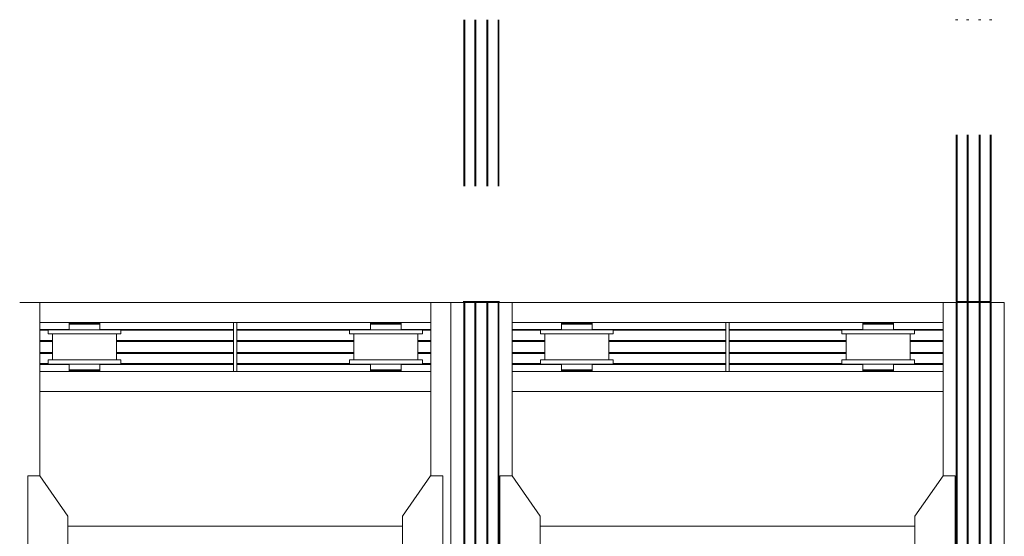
# Model space of a CAD drawing. Header units: millimetres. Extents: x 53746 to 116821, y -810352 to -765802.
# Tile 204 of 256: x 84191 to 89091, y -783289 to -780717. Entities that reach past the tile are written whole.
import ezdxf

# ---------------------------------------------------------------- set-up
doc = ezdxf.new("R2010")
doc.units = ezdxf.units.MM
doc.header["$MEASUREMENT"] = 0
doc.linetypes.add('DGN Style 6', pattern=[2720.955009, 1.430576, -572.230286, 1001.403, -572.230286, 1.430576, -572.230286])
for name, color, linetype, lineweight in [('Main Cradle', 7, 'Continuous', 0), ('Main Cradle Rails', 7, 'Continuous', 0), ('Side Slip Rails', 7, 'Continuous', 0)]:
    doc.layers.add(name, color=color, linetype=linetype, lineweight=lineweight)

# ---------------------------------------------------------------- blocks, each defined once
blk = doc.blocks.new('*U57')
at = {"layer": 'Main Cradle', "color": 7, "linetype": 'Continuous', "lineweight": 0}
for p, q in [((-1091.7, 5952), (-991.7, 5952)), ((-991.7, 5088.7), (-991.7, 5952)), ((775.1, 5952), (-991.7, 5952)), ((953.5, 5952), (775.1, 5952)), ((1053.5, 5952), (953.5, 5952)), ((953.5, 5088.7), (953.5, 5952)), ((1053.5, 4569.1), (1053.5, 5952)), ((1118.4, 4569.1), (1118.4, 5952)), ((1123, 4569.1), (1123, 5952)), ((1173.4, 4569.1), (1173.4, 5952)), ((1178.4, 4569.1), (1178.4, 5952)), ((1233.4, 4569.1), (1233.4, 5952)), ((1238.4, 4569.1), (1238.4, 5952)), ((1288.7, 4569.1), (1288.7, 5952)), ((1293.4, 4569.1), (1293.4, 5952)), ((1358.3, 5088.7), (1358.3, 5952)), ((1358.3, 5952), (3503.5, 5952)), ((3503.5, 5952), (3503.5, 5088.7)), ((3568.4, 5952), (3568.4, 4569.1)), ((3573, 5952), (3573, 4569.1)), ((3623.4, 5952), (3623.4, 4569.1)), ((3628.4, 5952), (3628.4, 4569.1)), ((3683.4, 5952), (3683.4, 4569.1)), ((3688.4, 5952), (3688.4, 4569.1)), ((3738.7, 5952), (3738.7, 4569.1)), ((3743.4, 5952), (3743.4, 4569.1)), ((3808.3, 5952), (3808.3, 4569.1)), ((-27.1, 5852), (-991.7, 5852)), ((-839.5, 5844), (-845.3, 5844)), ((-845.3, 5844), (-845.3, 5815.5)), ((-823, 5844), (-839.5, 5844)), ((-809.1, 5849), (-809.1, 5852)), ((-806.1, 5849), (-809.1, 5849)), ((-804.5, 5849), (-806.1, 5849)), ((-798.3, 5849), (-804.5, 5849)), ((-797.7, 5849), (-798.3, 5849)), ((-797.5, 5849), (-797.7, 5849)), ((-797.4, 5849), (-797.5, 5849)), ((-740, 5844), (-769.1, 5844)), ((-731.7, 5849), (-732.2, 5849)), ((-729.1, 5852), (-729.1, 5849)), ((-692.9, 5815.5), (-692.9, 5844)), ((775.1, 5852), (-11.1, 5852)), ((660.5, 5844), (654.7, 5844)), ((654.7, 5844), (654.7, 5815.5)), ((677, 5844), (660.5, 5844)), ((690.9, 5849), (690.9, 5852)), ((693.9, 5849), (690.9, 5849)), ((760, 5844), (730.9, 5844)), ((775.1, 5849), (760, 5849)), ((770.9, 5852), (770.9, 5849)), ((953.5, 5852), (775.1, 5852)), ((807.1, 5815.5), (807.1, 5844)), ((2422.9, 5852), (1358.3, 5852)), ((1604.7, 5849), (1610.5, 5849)), ((1627, 5849), (1610.5, 5849)), ((1640.9, 5849), (1640.9, 5852)), ((1720.9, 5852), (1720.9, 5849)), ((3503.5, 5852), (2438.9, 5852)), ((3104.7, 5849), (3110.5, 5849)), ((3127, 5849), (3110.5, 5849)), ((3140.9, 5849), (3140.9, 5852)), ((3220.9, 5852), (3220.9, 5849)), ((-950.3, 5815.5), (-936.6, 5815.5)), ((-928.1, 5665.5), (-928.1, 5795.5)), ((-839.5, 5815.5), (-845.3, 5815.5)), ((-838.5, 5795.5), (-830, 5795.5)), ((-830, 5795.5), (-769.1, 5795.5)), ((-698, 5815.5), (-698.7, 5815.5)), ((-610.1, 5795.5), (-610.1, 5665.5)), ((549.7, 5815.5), (563.4, 5815.5)), ((571.9, 5665.5), (571.9, 5795.5)), ((660.5, 5815.5), (654.7, 5815.5)), ((661.5, 5795.5), (670, 5795.5)), ((670, 5795.5), (730.9, 5795.5)), ((730.9, 5795.5), (775.1, 5795.5)), ((889.9, 5795.5), (889.9, 5665.5)), ((1499.7, 5795.5), (1513.4, 5795.5)), ((1521.9, 5665.5), (1521.9, 5795.5)), ((1611.5, 5815.5), (1680.9, 5815.5)), ((1839.9, 5795.5), (1839.9, 5665.5)), ((2999.7, 5795.5), (3013.4, 5795.5)), ((3021.9, 5665.5), (3021.9, 5795.5)), ((3111.5, 5815.5), (3180.9, 5815.5)), ((3241.7, 5795.5), (3180.9, 5795.5)), ((3339.9, 5795.5), (3339.9, 5665.5)), ((-950.3, 5665.5), (-936.6, 5665.5)), ((-838.5, 5645.5), (-769.1, 5645.5)), ((-769.1, 5645.5), (-699.8, 5645.5)), ((549.7, 5665.5), (563.4, 5665.5)), ((661.5, 5645.5), (730.9, 5645.5)), ((730.9, 5645.5), (775.1, 5645.5)), ((775.1, 5645.5), (800.2, 5645.5)), ((1499.7, 5645.5), (1513.4, 5645.5)), ((1610.5, 5645.5), (1604.7, 5645.5)), ((1611.5, 5665.5), (1620, 5665.5)), ((1620, 5665.5), (1680.9, 5665.5)), ((2999.7, 5645.5), (3013.4, 5645.5)), ((3110.5, 5645.5), (3104.7, 5645.5)), ((3111.5, 5665.5), (3180.9, 5665.5)), ((775.1, 5609), (-991.7, 5609)), ((-839.5, 5612), (-845.3, 5612)), ((-823, 5612), (-839.5, 5612)), ((-809.1, 5609), (-809.1, 5612)), ((-729.1, 5612), (-729.1, 5609)), ((660.5, 5612), (654.7, 5612)), ((677, 5612), (660.5, 5612)), ((690.9, 5609), (690.9, 5612)), ((775.1, 5617), (760, 5617)), ((770.9, 5612), (770.9, 5609)), ((953.5, 5609), (775.1, 5609)), ((2422.9, 5609), (1358.3, 5609)), ((1604.7, 5617), (1610.5, 5617)), ((1627, 5617), (1610.5, 5617)), ((1643.9, 5612), (1640.9, 5612)), ((1640.9, 5609), (1640.9, 5612)), ((1643.9, 5612), (1645.5, 5612)), ((1645.5, 5612), (1651.7, 5612)), ((1651.7, 5612), (1652.3, 5612)), ((1652.3, 5612), (1652.5, 5612)), ((1652.5, 5612), (1652.6, 5612)), ((1680.9, 5617), (1710, 5617)), ((1717.8, 5612), (1718.3, 5612)), ((1720.9, 5612), (1720.9, 5609)), ((3503.5, 5609), (2438.9, 5609)), ((3104.7, 5617), (3110.5, 5617)), ((3127, 5617), (3110.5, 5617)), ((3143.9, 5612), (3140.9, 5612)), ((3140.9, 5609), (3140.9, 5612)), ((3180.9, 5617), (3210, 5617)), ((3220.9, 5612), (3220.9, 5609)), ((775.1, 5509), (-991.7, 5509)), ((953.5, 5509), (775.1, 5509)), ((1358.3, 5509), (3503.5, 5509)), ((775.1, 4837.7), (-851.7, 4837.7)), ((813.5, 4837.7), (775.1, 4837.7)), ((1498.3, 4837.7), (3363.5, 4837.7))]:
    blk.add_line(p, q, dxfattribs=at)
at = {"layer": 'Main Cradle', "color": 7, "linetype": 'Continuous', "lineweight": 0, "flags": 128}
for points in [[(1118.4, 5952), (1053.5, 5952), (1053.5, 5952)], [(1173.4, 5952), (1123, 5952), (1121.2, 5952), (1119.7, 5952), (1118.7, 5952), (1118.4, 5952), (1118.4, 5952)], [(1238.4, 5952), (1238.4, 5952), (1238, 5952), (1236.9, 5952), (1235.3, 5952), (1233.4, 5952), (1178.4, 5952), (1176.4, 5952), (1174.8, 5952), (1173.7, 5952), (1173.4, 5952), (1173.4, 5952)], [(1293.4, 5952), (1293.4, 5952), (1293, 5952), (1292, 5952), (1290.5, 5952), (1288.7, 5952), (1238.4, 5952)], [(1358.3, 5952), (1358.3, 5952), (1293.4, 5952)], [(3503.5, 5952), (3503.5, 5952), (3568.4, 5952)], [(3568.4, 5952), (3568.4, 5952), (3568.7, 5952), (3569.7, 5952), (3571.2, 5952), (3573, 5952), (3623.4, 5952)], [(3623.4, 5952), (3623.4, 5952), (3623.7, 5952), (3624.8, 5952), (3626.4, 5952), (3628.4, 5952), (3683.4, 5952), (3685.3, 5952), (3686.9, 5952), (3688, 5952), (3688.4, 5952), (3688.4, 5952)], [(3688.4, 5952), (3738.7, 5952), (3740.5, 5952), (3742, 5952), (3743, 5952), (3743.4, 5952), (3743.4, 5952)], [(3743.4, 5952), (3808.3, 5952), (3808.3, 5952)], [(-692.9, 5844), (-692.9, 5844), (-692.9, 5849), (-698.7, 5849), (-715.3, 5849), (-740, 5849), (-769.1, 5849), (-798.3, 5849), (-823, 5849), (-839.5, 5849), (-845.3, 5849), (-845.3, 5844)], [(-769.1, 5844), (-769.1, 5844), (-798.3, 5844), (-823, 5844)], [(-740, 5844), (-740, 5844), (-769.1, 5844)], [(-715.3, 5844), (-740, 5844), (-740, 5844)], [(-729.1, 5849), (-729.1, 5849), (-731.7, 5849)], [(-698.7, 5844), (-698.7, 5844), (-715.3, 5844)], [(-692.9, 5844), (-692.9, 5844), (-698.7, 5844), (-715.3, 5844), (-715.3, 5844)], [(-27.1, 5609), (-27.1, 5609), (-27.1, 5852), (-11.1, 5852), (-11.1, 5609)], [(760, 5849), (760, 5849), (730.9, 5849), (701.7, 5849), (677, 5849), (660.5, 5849), (654.7, 5849), (654.7, 5844)], [(730.9, 5844), (730.9, 5844), (701.7, 5844), (677, 5844)], [(693.9, 5849), (695.5, 5849), (701.7, 5849)], [(701.7, 5849), (702.3, 5849), (702.5, 5849), (702.6, 5849)], [(760, 5844), (760, 5844), (730.9, 5844)], [(775.1, 5844), (760, 5844), (760, 5844)], [(767.8, 5849), (767.8, 5849), (768.3, 5849), (770.9, 5849), (770.9, 5849), (770.9, 5849)], [(807.1, 5844), (807.1, 5844), (807.1, 5849), (801.3, 5849), (784.7, 5849), (775.1, 5849)], [(807.1, 5844), (807.1, 5844), (801.3, 5844), (784.7, 5844), (775.1, 5844)], [(801.3, 5844), (801.3, 5844), (784.7, 5844)], [(1604.7, 5849), (1604.7, 5849), (1604.7, 5844), (1610.5, 5844), (1627, 5844), (1651.7, 5844), (1680.9, 5844), (1680.9, 5844)], [(1604.7, 5844), (1604.7, 5844), (1604.7, 5815.5)], [(1627, 5849), (1651.7, 5849), (1680.9, 5849), (1710, 5849), (1734.7, 5849), (1751.3, 5849), (1757.1, 5849)], [(1680.9, 5844), (1680.9, 5844), (1710, 5844), (1734.7, 5844), (1751.3, 5844), (1757.1, 5844)], [(1734.7, 5844), (1751.3, 5844), (1751.3, 5844)], [(1757.1, 5844), (1757.1, 5844), (1757.1, 5849), (1757.1, 5849)], [(1757.1, 5815.5), (1757.1, 5844), (1757.1, 5844)], [(2438.9, 5852), (2422.9, 5852), (2422.9, 5609), (2438.9, 5609), (2438.9, 5852)], [(3104.7, 5849), (3104.7, 5849), (3104.7, 5844), (3110.5, 5844), (3127, 5844), (3127, 5844)], [(3104.7, 5844), (3104.7, 5844), (3104.7, 5815.5)], [(3127, 5849), (3151.7, 5849), (3180.9, 5849), (3210, 5849), (3234.7, 5849), (3251.3, 5849), (3257.1, 5849)], [(3127, 5844), (3151.7, 5844), (3180.9, 5844), (3180.9, 5844)], [(3180.9, 5844), (3180.9, 5844), (3210, 5844), (3234.7, 5844), (3251.3, 5844), (3257.1, 5844)], [(3234.7, 5844), (3251.3, 5844), (3251.3, 5844)], [(3257.1, 5844), (3257.1, 5844), (3257.1, 5849), (3257.1, 5849)], [(3257.1, 5815.5), (3257.1, 5844), (3257.1, 5844)], [(-950.3, 5795.5), (-950.3, 5795.5), (-950.3, 5815.5)], [(-950.3, 5795.5), (-936.6, 5795.5), (-897.3, 5795.5), (-838.5, 5795.5)], [(-936.6, 5815.5), (-897.3, 5815.5), (-838.5, 5815.5), (-769.1, 5815.5), (-699.8, 5815.5), (-641, 5815.5), (-601.7, 5815.5), (-587.9, 5815.5), (-587.9, 5795.5), (-587.9, 5795.5)], [(-769.1, 5795.5), (-699.8, 5795.5), (-641, 5795.5), (-601.7, 5795.5), (-587.9, 5795.5)], [(-692.9, 5815.5), (-692.9, 5815.5), (-698, 5815.5)], [(549.7, 5795.5), (549.7, 5795.5), (549.7, 5815.5)], [(549.7, 5795.5), (563.4, 5795.5), (602.7, 5795.5), (661.5, 5795.5)], [(563.4, 5815.5), (602.7, 5815.5), (661.5, 5815.5), (730.9, 5815.5)], [(730.9, 5815.5), (730.9, 5815.5), (775.1, 5815.5)], [(775.1, 5815.5), (800.2, 5815.5), (859, 5815.5), (898.3, 5815.5), (912.1, 5815.5), (912.1, 5795.5), (912.1, 5795.5)], [(775.1, 5795.5), (800.2, 5795.5), (859, 5795.5), (898.3, 5795.5), (912.1, 5795.5)], [(801.3, 5815.5), (801.3, 5815.5), (802, 5815.5), (807.1, 5815.5), (807.1, 5815.5), (807.1, 5815.5)], [(1499.7, 5795.5), (1499.7, 5815.5), (1499.7, 5815.5)], [(1611.5, 5815.5), (1552.7, 5815.5), (1513.4, 5815.5), (1499.7, 5815.5)], [(1620, 5795.5), (1611.5, 5795.5), (1552.7, 5795.5), (1513.4, 5795.5)], [(1680.9, 5795.5), (1680.9, 5795.5), (1620, 5795.5)], [(1862.1, 5815.5), (1862.1, 5815.5), (1862.1, 5795.5), (1848.3, 5795.5), (1809, 5795.5), (1750.2, 5795.5), (1680.9, 5795.5)], [(1862.1, 5815.5), (1848.3, 5815.5), (1809, 5815.5), (1750.2, 5815.5), (1680.9, 5815.5)], [(2999.7, 5795.5), (2999.7, 5815.5), (2999.7, 5815.5)], [(3111.5, 5815.5), (3052.7, 5815.5), (3013.4, 5815.5), (2999.7, 5815.5)], [(3180.9, 5795.5), (3180.9, 5795.5), (3111.5, 5795.5), (3052.7, 5795.5), (3013.4, 5795.5)], [(3362.1, 5815.5), (3348.3, 5815.5), (3309, 5815.5), (3250.2, 5815.5), (3180.9, 5815.5)], [(3362.1, 5815.5), (3362.1, 5815.5), (3362.1, 5795.5), (3348.3, 5795.5), (3309, 5795.5), (3250.2, 5795.5), (3241.7, 5795.5)], [(-950.3, 5645.5), (-950.3, 5645.5), (-950.3, 5665.5)], [(-950.3, 5645.5), (-936.6, 5645.5), (-897.3, 5645.5), (-838.5, 5645.5)], [(-936.6, 5665.5), (-897.3, 5665.5), (-838.5, 5665.5), (-769.1, 5665.5), (-699.8, 5665.5), (-641, 5665.5), (-601.7, 5665.5), (-587.9, 5665.5), (-587.9, 5645.5), (-587.9, 5645.5)], [(-845.3, 5645.5), (-845.3, 5617), (-845.3, 5617)], [(-699.8, 5645.5), (-699.8, 5645.5), (-641, 5645.5), (-601.7, 5645.5), (-587.9, 5645.5)], [(-692.9, 5617), (-692.9, 5617), (-692.9, 5645.5)], [(549.7, 5645.5), (549.7, 5645.5), (549.7, 5665.5)], [(549.7, 5645.5), (563.4, 5645.5), (602.7, 5645.5), (661.5, 5645.5)], [(563.4, 5665.5), (602.7, 5665.5), (661.5, 5665.5), (730.9, 5665.5)], [(654.7, 5645.5), (654.7, 5617), (654.7, 5617)], [(730.9, 5665.5), (730.9, 5665.5), (775.1, 5665.5)], [(775.1, 5665.5), (800.2, 5665.5), (859, 5665.5), (898.3, 5665.5), (912.1, 5665.5), (912.1, 5645.5), (912.1, 5645.5)], [(800.2, 5645.5), (800.2, 5645.5), (859, 5645.5), (898.3, 5645.5), (912.1, 5645.5)], [(807.1, 5617), (807.1, 5617), (807.1, 5645.5)], [(1499.7, 5645.5), (1499.7, 5665.5), (1499.7, 5665.5)], [(1611.5, 5665.5), (1552.7, 5665.5), (1513.4, 5665.5), (1499.7, 5665.5)], [(1862.1, 5665.5), (1862.1, 5665.5), (1862.1, 5645.5), (1848.3, 5645.5), (1809, 5645.5), (1750.2, 5645.5), (1680.9, 5645.5), (1611.5, 5645.5), (1552.7, 5645.5), (1513.4, 5645.5)], [(1604.7, 5645.5), (1604.7, 5617), (1604.7, 5617)], [(1862.1, 5665.5), (1848.3, 5665.5), (1809, 5665.5), (1750.2, 5665.5), (1680.9, 5665.5)], [(1710, 5617), (1710, 5617), (1734.7, 5617), (1751.3, 5617), (1757.1, 5617), (1757.1, 5645.5)], [(1757.1, 5645.5), (1757.1, 5645.5), (1757.1, 5645.5), (1752, 5645.5), (1751.3, 5645.5), (1751.3, 5645.5)], [(2999.7, 5645.5), (2999.7, 5665.5), (2999.7, 5665.5)], [(3111.5, 5665.5), (3052.7, 5665.5), (3013.4, 5665.5), (2999.7, 5665.5)], [(3362.1, 5665.5), (3362.1, 5665.5), (3362.1, 5645.5), (3348.3, 5645.5), (3309, 5645.5), (3250.2, 5645.5), (3180.9, 5645.5), (3111.5, 5645.5), (3052.7, 5645.5), (3013.4, 5645.5)], [(3104.7, 5645.5), (3104.7, 5617), (3104.7, 5617)], [(3362.1, 5665.5), (3348.3, 5665.5), (3309, 5665.5), (3250.2, 5665.5), (3180.9, 5665.5)], [(3210, 5617), (3210, 5617), (3234.7, 5617), (3251.3, 5617), (3257.1, 5617), (3257.1, 5645.5)], [(3257.1, 5645.5), (3257.1, 5645.5), (3252, 5645.5), (3251.3, 5645.5), (3251.3, 5645.5)], [(-823, 5617), (-823, 5617), (-839.5, 5617), (-845.3, 5617), (-845.3, 5612)], [(-769.1, 5617), (-769.1, 5617), (-798.3, 5617), (-823, 5617)], [(-692.9, 5612), (-698.7, 5612), (-715.3, 5612), (-740, 5612), (-769.1, 5612), (-798.3, 5612), (-823, 5612)], [(-692.9, 5617), (-698.7, 5617), (-715.3, 5617), (-740, 5617), (-769.1, 5617), (-769.1, 5617)], [(-698.7, 5617), (-698.7, 5617), (-715.3, 5617)], [(-692.9, 5612), (-692.9, 5612), (-692.9, 5617), (-692.9, 5617)], [(677, 5617), (677, 5617), (660.5, 5617), (654.7, 5617), (654.7, 5612)], [(730.9, 5617), (730.9, 5617), (701.7, 5617), (677, 5617)], [(775.1, 5612), (760, 5612), (730.9, 5612), (701.7, 5612), (677, 5612)], [(760, 5617), (760, 5617), (730.9, 5617), (730.9, 5617)], [(807.1, 5617), (801.3, 5617), (784.7, 5617), (775.1, 5617)], [(784.7, 5612), (784.7, 5612), (775.1, 5612)], [(801.3, 5617), (801.3, 5617), (784.7, 5617)], [(807.1, 5612), (801.3, 5612), (784.7, 5612)], [(807.1, 5612), (807.1, 5612), (807.1, 5617), (807.1, 5617)], [(1604.7, 5617), (1604.7, 5617), (1604.7, 5612), (1610.5, 5612), (1627, 5612), (1651.7, 5612), (1680.9, 5612), (1710, 5612), (1734.7, 5612), (1751.3, 5612), (1757.1, 5612), (1757.1, 5617), (1757.1, 5617)], [(1627, 5617), (1651.7, 5617), (1680.9, 5617), (1680.9, 5617)], [(1680.9, 5617), (1710, 5617), (1710, 5617)], [(1718.3, 5612), (1720.9, 5612), (1720.9, 5612)], [(1734.7, 5617), (1751.3, 5617), (1751.3, 5617)], [(3104.7, 5617), (3104.7, 5617), (3104.7, 5612), (3110.5, 5612), (3127, 5612), (3151.7, 5612), (3180.9, 5612), (3210, 5612), (3234.7, 5612), (3251.3, 5612), (3257.1, 5612), (3257.1, 5617), (3257.1, 5617)], [(3127, 5617), (3151.7, 5617), (3180.9, 5617), (3180.9, 5617)], [(3151.7, 5612), (3145.5, 5612), (3143.9, 5612)], [(3152.6, 5612), (3152.5, 5612), (3152.3, 5612), (3151.7, 5612)], [(3180.9, 5617), (3210, 5617), (3210, 5617)], [(3220.9, 5612), (3220.9, 5612), (3220.9, 5612), (3218.3, 5612), (3217.8, 5612), (3217.8, 5612)], [(3234.7, 5617), (3251.3, 5617), (3251.3, 5617)], [(-851.7, 4569.1), (-851.7, 4888.7), (-991.7, 5088.7), (-1051.7, 5088.7), (-1051.7, 4569.1)], [(813.5, 4569.1), (813.5, 4888.7), (953.4, 5088.7), (1013.4, 5088.7), (1013.5, 4569.1)], [(1498.3, 4569.1), (1498.3, 4888.7), (1358.3, 5088.7), (1298.3, 5088.7), (1298.3, 4569.1)], [(3363.5, 4569.1), (3363.5, 4888.7), (3503.4, 5088.7), (3563.4, 5088.7), (3563.5, 4569.1)]]:
    blk.add_lwpolyline(points, dxfattribs=at)
at = {"layer": 'Main Cradle Rails', "color": 7, "linetype": 'Continuous', "lineweight": 0}
for p, q in [((-991.7, 5818), (-845.3, 5818)), ((-991.7, 5813.4), (-950.3, 5813.4)), ((-692.9, 5818), (-27.1, 5818)), ((-587.9, 5813.4), (-27.1, 5813.4)), ((-11.1, 5818), (654.7, 5818)), ((-11.1, 5813.4), (549.7, 5813.4)), ((807.1, 5818), (953.5, 5818)), ((912.1, 5813.4), (953.5, 5813.4)), ((1358.3, 5818), (1604.7, 5818)), ((1358.3, 5813.4), (1499.7, 5813.4)), ((1757.1, 5818), (2422.9, 5818)), ((1862.1, 5813.4), (2422.9, 5813.4)), ((2438.9, 5818), (3104.7, 5818)), ((2438.9, 5813.4), (2999.7, 5813.4)), ((3257.1, 5818), (3503.5, 5818)), ((3362.1, 5813.4), (3503.5, 5813.4)), ((-991.7, 5763), (-928.1, 5763)), ((-991.7, 5758), (-928.1, 5758)), ((-610.1, 5763), (-27.1, 5763)), ((-610.1, 5758), (-27.1, 5758)), ((-11.1, 5763), (571.9, 5763)), ((-11.1, 5758), (571.9, 5758)), ((889.9, 5763), (953.5, 5763)), ((889.9, 5758), (953.5, 5758)), ((1358.3, 5763), (1521.9, 5763)), ((1358.3, 5758), (1521.9, 5758)), ((1839.9, 5763), (2422.9, 5763)), ((1839.9, 5758), (2422.9, 5758)), ((2438.9, 5763), (3021.9, 5763)), ((2438.9, 5758), (3021.9, 5758)), ((3339.9, 5763), (3503.5, 5763)), ((3339.9, 5758), (3503.5, 5758)), ((-991.7, 5703), (-928.1, 5703)), ((-991.7, 5698), (-928.1, 5698)), ((-610.1, 5703), (-27.1, 5703)), ((-610.1, 5698), (-27.1, 5698)), ((-11.1, 5703), (571.9, 5703)), ((-11.1, 5698), (571.9, 5698)), ((889.9, 5703), (953.5, 5703)), ((889.9, 5698), (953.5, 5698)), ((1358.3, 5703), (1521.9, 5703)), ((1358.3, 5698), (1521.9, 5698)), ((1839.9, 5703), (2422.9, 5703)), ((1839.9, 5698), (2422.9, 5698)), ((2438.9, 5703), (3021.9, 5703)), ((2438.9, 5698), (3021.9, 5698)), ((3339.9, 5703), (3503.5, 5703)), ((3339.9, 5698), (3503.5, 5698)), ((-991.7, 5647.6), (-950.3, 5647.6)), ((-991.7, 5643), (-845.3, 5643)), ((-692.9, 5643), (-27.1, 5643)), ((-587.9, 5647.6), (-27.1, 5647.6)), ((-11.1, 5647.6), (549.7, 5647.6)), ((-11.1, 5643), (654.7, 5643)), ((807.1, 5643), (953.5, 5643)), ((912.1, 5647.6), (953.5, 5647.6)), ((1358.3, 5647.6), (1499.7, 5647.6)), ((1358.3, 5643), (1604.7, 5643)), ((1757.1, 5643), (2422.9, 5643)), ((1862.1, 5647.6), (2422.9, 5647.6)), ((2438.9, 5647.6), (2999.7, 5647.6)), ((2438.9, 5643), (3104.7, 5643)), ((3257.1, 5643), (3503.5, 5643)), ((3362.1, 5647.6), (3503.5, 5647.6))]:
    blk.add_line(p, q, dxfattribs=at)
at = {"layer": 'Side Slip Rails', "color": 7, "linetype": 'DGN Style 6', "lineweight": 0}
for p, q in [((1118.4, 5957), (1118.4, 7359.6)), ((1123, 5957), (1123, 7359.6)), ((1173.4, 5957), (1173.4, 7359.6)), ((1178.4, 5957), (1178.4, 7359.6)), ((1233.4, 5957), (1233.4, 7359.6)), ((1238.4, 5957), (1238.4, 7359.6)), ((1288.7, 5957), (1288.7, 7359.6)), ((1293.4, 5957), (1293.4, 7359.6)), ((3568.4, 7359.6), (3568.4, 5957)), ((3573, 7359.6), (3573, 5957)), ((3623.4, 7359.6), (3623.4, 5957)), ((3628.4, 7359.6), (3628.4, 5957)), ((3683.4, 7359.6), (3683.4, 5957)), ((3688.4, 7359.6), (3688.4, 5957)), ((3738.7, 7359.6), (3738.7, 5957)), ((3743.4, 7359.6), (3743.4, 5957))]:
    blk.add_line(p, q, dxfattribs=at)
at = {"layer": 'Side Slip Rails', "color": 7, "linetype": 'Continuous', "lineweight": 0, "flags": 128}
for points in [[(1173.4, 5957), (1123, 5957), (1121.2, 5957), (1119.7, 5957), (1118.7, 5957), (1118.4, 5957), (1118.4, 5957)], [(1238.4, 5957), (1238.4, 5957), (1238, 5957), (1236.9, 5957), (1235.3, 5957), (1233.4, 5957), (1178.4, 5957), (1176.4, 5957), (1174.8, 5957), (1173.7, 5957), (1173.4, 5957), (1173.4, 5957)], [(1293.4, 5957), (1293.4, 5957), (1293, 5957), (1292, 5957), (1290.5, 5957), (1288.7, 5957), (1238.4, 5957)], [(3568.4, 5957), (3568.4, 5957), (3568.7, 5957), (3569.7, 5957), (3571.2, 5957), (3573, 5957), (3623.4, 5957)], [(3623.4, 5957), (3623.4, 5957), (3623.7, 5957), (3624.8, 5957), (3626.4, 5957), (3628.4, 5957), (3683.4, 5957), (3685.3, 5957), (3686.9, 5957), (3688, 5957), (3688.4, 5957), (3688.4, 5957)], [(3688.4, 5957), (3738.7, 5957), (3740.5, 5957), (3742, 5957), (3743, 5957), (3743.4, 5957), (3743.4, 5957)]]:
    blk.add_lwpolyline(points, dxfattribs=at)

msp = doc.modelspace()

# ---------------------------------------------------------------- block references
at = {"layer": 'Main Cradle Rails', "color": 7, "linetype": 'Continuous', "lineweight": 0}
msp.add_blockref('*U57', (85283.05, -788076.95), dxfattribs=at)

doc.saveas('drawing.dxf')
